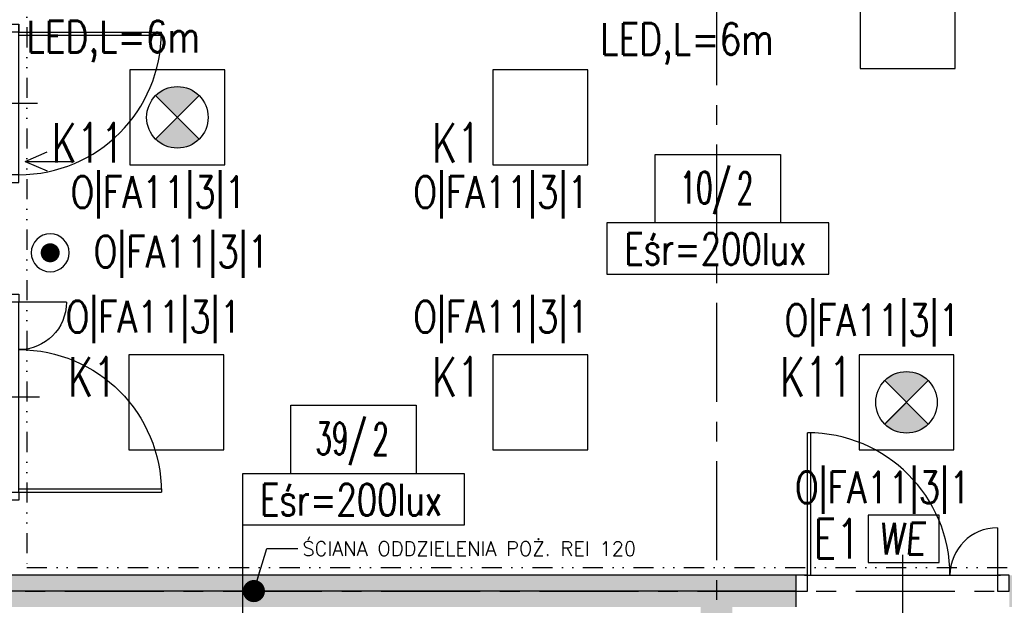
# Model space of a CAD drawing. Extents: x 41755 to 123924, y -112333 to 86187.
# Tile 222 of 256: x 101280 to 101903, y -7670 to -7300. Entities that reach past the tile are written whole.
import ezdxf
from ezdxf.enums import TextEntityAlignment as Align

# ---------------------------------------------------------------- set-up
doc = ezdxf.new("R2010")
doc.units = 0
doc.header["$LTSCALE"] = 50
doc.linetypes.add('CENTER', pattern=[2, 1.25, -0.25, 0.25, -0.25])
doc.linetypes.add('DIVIDE', pattern=[31.75, 12.7, -6.35, 0, -6.35, 0, -6.35])
doc.layers.get('0').update_dxf_attribs({"color": 101, "linetype": 'CONTINUOUS'})
for name, color, linetype in [('Drz---drzwi', 5, 'CONTINUOUS'), ('E-90', 6, 'CONTINUOUS'), ('E35', 6, 'CONTINUOUS'), ('E50', 3, 'CONTINUOUS'), ('E90', 6, 'CONTINUOUS'), ('Ins-ppoz-opis', 240, 'CONTINUOUS'), ('Ins-went', 141, 'CONTINUOUS'), ('Opis-pom', 6, 'CONTINUOUS'), ('Opis_pom_ramka', 6, 'CONTINUOUS'), ('Os-osie glowne', 1, 'CENTER'), ('Sc-beton', 7, 'CONTINUOUS'), ('Sc-beton-hatch', 86, 'CONTINUOUS'), ('Suf-widok', 8, 'CONTINUOUS')]:
    doc.layers.add(name, color=color, linetype=linetype)
doc.styles.add('KA wymiar', font='romans.shx', dxfattribs={"width": 0.6})
doc.styles.add('ROMANS', font='romans', dxfattribs={"width": 0.85})
doc.linetypes.add('ZIGZAG', pattern='A,0.00254,-5.08,[131,ltypeshp.shx,S=5.08,R=0,X=-5.08,Y=0],-10.16,[131,ltypeshp.shx,S=5.08,R=180,X=5.08,Y=0],-5.08', length=20.32254)
doc.dimstyles.new('KA wymiar', dxfattribs={"dimscale": 50, "dimtxt": 0.23, "dimasz": 0.14, "dimexe": 0, "dimexo": 0, "dimgap": 0.08, "dimtad": 1, "dimdec": 1, "dimrnd": 0.5, "dimzin": 9, "dimdsep": 46, "dimtxsty": 'KA wymiar', "dimblk1": 'UKOS', "dimblk2": 'UKOS', "dimsah": 1, "dimcen": 0.2, "dimse1": 1, "dimse2": 1, "dimclrd": 256, "dimclre": 256, "dimclrt": 2, "dimadec": 0, "dimazin": 0, "dimtfac": 1, "dimtdec": 1, "dimtix": 1, "dimtmove": 2, "dimatfit": 3, "dimldrblk": 'DOT', "dimfxl": 0, "dimtolj": 1, "dimtzin": 9, "dimarcsym": 0})

# ---------------------------------------------------------------- blocks, each defined once
blk = doc.blocks.new('_0630_DRZWI_90')
at = {"ltscale": 7}
for p, q in [((5, 8), (5, 98)), ((6.8, 8), (6.8, 97.98))]:
    blk.add_line(p, q, dxfattribs=at)
at = {"ltscale": 25}
for p, q in [((50, 19.7), (50, -28.9)), ((5, 8), (0, 8)), ((0, 8), (5, 8)), ((0, 0), (0, 8)), ((95, 8), (5, 8)), ((5, 8), (5, 0)), ((95, 8), (95, 0)), ((100, 8), (95, 8)), ((100, 0), (100, 8)), ((5, 0), (0, 0)), ((5, 0), (0, 0)), ((95, 0), (100, 0)), ((95, 0), (100, 0))]:
    blk.add_line(p, q, dxfattribs=at)
at = {"ltscale": 7}
blk.add_arc((5, 8), 90, 0, 90, dxfattribs=at)
blk = doc.blocks.new('_dhgfkgh')
at = {"ltscale": 7}
for p, q in [((-23, -65), (34, -65)), ((-10, -123), (-99.98, -123)), ((-10, -125), (-100, -125))]:
    blk.add_line(p, q, dxfattribs=at)
for points in [[(0, -5), (0, 0), (-10, 0), (-10, -5)], [(0, -130), (0, -125), (-10, -125), (-10, -130)]]:
    blk.add_lwpolyline(points, close=True, dxfattribs=at)
for points in [[(-40, -5), (-10, -5)], [(-10, -125), (-10, -5)]]:
    blk.add_lwpolyline(points, dxfattribs=at)
for centre, radius, start, end in [((-10, -5), 30, 180, 270), ((-10, -125), 90, 90, 180)]:
    blk.add_arc(centre, radius, start, end)
blk = doc.blocks.new('_dkjhgh')
at = {"ltscale": 7}
for p, q in [((-23, -67.5), (34, -67.5)), ((-10, -127.5), (-100, -127.5)), ((-10, -125.5), (-99.98, -125.5))]:
    blk.add_line(p, q, dxfattribs=at)
for points in [[(0, -7.5), (0, 0), (-10, 0), (-10, -7.5)], [(0, -135), (0, -127.5), (-10, -127.5), (-10, -135)]]:
    blk.add_lwpolyline(points, close=True, dxfattribs=at)
for points in [[(-10, -129.5), (-10, -5.5)], [(-40, -7.5), (-10, -7.5)]]:
    blk.add_lwpolyline(points, dxfattribs=at)
for centre, radius, start, end in [((-10, -7.5), 30, 180, 270), ((-10, -127.5), 90, 90, 180)]:
    blk.add_arc(centre, radius, start, end)
blk = doc.blocks.new('UKOS')
at = {"color": 1}
blk.add_line((0, 1), (0, -1), dxfattribs=at)
at = {"color": 8}
blk.add_line((1, 0), (-1, 0), dxfattribs=at)
at = {"color": 1, "const_width": 0.2}
blk.add_lwpolyline([(0.599, 0.599), (-0.599, -0.599)], dxfattribs=at)
blk = doc.blocks.new('_STRZAŁKA_WENT')
for q in [(-6.02, -14.01), (0, -30.24), (6.02, -14.01)]:
    blk.add_line((0, 0), q)
blk = doc.blocks.new('_opis_pom_metka')
at = {"layer": 'Opis_pom_ramka'}
blk.add_lwpolyline([(-33.13, 0), (32.87, 0), (32.87, -36), (-33.13, -36)], close=True, dxfattribs=at)
at = {"style": 'KA wymiar', "width": 0.6}
blk.add_attdef('KO/', text='', height=16.8, dxfattribs=at).set_placement((3.45, -25.87), align=Align.RIGHT)
blk.add_attdef('NR', (3.8, -26.16), '', height=16.8, dxfattribs=at)
blk = doc.blocks.new('E-90Przycisk')
at = {"layer": 'E35', "const_width": 3}
blk.add_lwpolyline([(1.5, 0, -1), (-1.5, 0, -1)], format="xyb", close=True, dxfattribs=at)
at = {"layer": 'E35'}
blk.add_circle((0, 0), 6, dxfattribs=at)
blk = doc.blocks.new('we')
at = {"layer": 'E35', "ltscale": 0.2}
blk.add_lwpolyline([(45, 30), (0, 30), (0, 0), (45, 0)], close=True, dxfattribs=at)
at = {"layer": 'E35', "ltscale": 0.2, "style": 'ROMANS', "oblique": 5, "width": 0.8}
blk.add_text('WE', height=20, dxfattribs=at).set_placement((21.44, 15), align=Align.MIDDLE_CENTER)

msp = doc.modelspace()

# ---------------------------------------------------------------- hatches: boundary and pattern name
at = {"layer": 'E35'}
h = msp.add_hatch(color=256, dxfattribs=at)
edge = h.paths.add_edge_path()
edge.add_line((101380.087, -7361.439), (101393.833, -7347.693))
edge.add_ellipse((101380.087, -7361.439), major_axis=(13.746, 13.746), ratio=1, start_angle=360, end_angle=450)
edge.add_line((101366.341, -7347.693), (101380.087, -7361.439))
edge = h.paths.add_edge_path()
edge.add_line((101393.833, -7375.186), (101380.087, -7361.439))
edge.add_line((101380.087, -7361.439), (101366.341, -7375.186))
edge.add_ellipse((101380.087, -7361.439), major_axis=(-13.746, 13.746), ratio=1, start_angle=90, end_angle=180)
h = msp.add_hatch(color=256, dxfattribs=at)
edge = h.paths.add_edge_path()
edge.add_line((101840.966, -7541.439), (101854.712, -7527.693))
edge.add_ellipse((101840.966, -7541.439), major_axis=(13.746, 13.746), ratio=1, start_angle=360, end_angle=450)
edge.add_line((101827.22, -7527.693), (101840.966, -7541.439))
edge = h.paths.add_edge_path()
edge.add_line((101854.712, -7555.186), (101840.966, -7541.439))
edge.add_line((101840.966, -7541.439), (101827.22, -7555.186))
edge.add_ellipse((101840.966, -7541.439), major_axis=(-13.746, 13.746), ratio=1, start_angle=90, end_angle=180)
at = {"layer": 'Sc-beton-hatch'}
h = msp.add_hatch(dxfattribs=at)
h.set_pattern_fill('ANSI33', color=256, style=0)
h.set_pattern_definition([(45, (48983.4185, 565.478), (-4.49012806, 4.49012806), []), (45, (48987.9087, 565.478), (-4.49012806, 4.49012806), [3.175, -1.5875])])
h.paths.add_polyline_path([(102400.966, -5400.641), (102380.966, -5400.641), (102380.966, -5500.641), (102330.966, -5500.641), (102330.966, -5520.641), (102380.966, -5520.641), (102380.966, -5973.641), (102400.966, -5973.641)])
h.paths.add_polyline_path([(101710.966, -5330.585), (101710.966, -5560.641), (101730.966, -5560.641), (101730.966, -5520.641), (101770.966, -5520.641), (101770.966, -5500.641), (101730.966, -5500.641), (101730.966, -5327.797, 0.0068353), (101990.084, -5287.78), (101987.07, -5268.006, -0.0084051), (101668.963, -5316.121), (101671.621, -5335.944, 0.0010351)])
h.paths.add_polyline_path([(101738.466, -5895.641), (101703.466, -5895.641), (101703.466, -5930.641), (101738.466, -5930.641)])
h.paths.add_polyline_path([(101695.966, -6277.641), (101730.966, -6277.641), (101730.966, -6242.641), (101695.966, -6242.641)])
h.paths.add_polyline_path([(102400.966, -6108.641), (102380.966, -6108.641), (102380.966, -6330.641), (102400.966, -6330.641)])
h.paths.add_polyline_path([(100985.966, -5895.641), (100950.966, -5895.641), (100950.966, -5930.641), (100985.966, -5930.641)], flags=17)
h.paths.add_polyline_path([(100765.966, -5910.641), (100765.966, -5413.927, 0.0063955), (101010.966, -5401.354), (101009.686, -5381.395, -0.0079596), (100705.366, -5396.058), (100706.01, -5416.048, 0.0010422), (100745.966, -5414.677), (100745.966, -6082.641), (100765.966, -6082.641), (100765.966, -5930.641), (100798.966, -5930.641), (100798.966, -5930.637), (100798.966, -5910.641)])
h.paths.add_polyline_path([(100310.966, -6262.641), (100410.966, -6262.641), (100410.966, -6460.641), (100430.966, -6460.641), (100430.966, -6262.641), (100765.966, -6262.641), (100765.966, -6237.641), (100745.966, -6237.641), (100745.966, -6242.641), (100330.966, -6242.641), (100330.966, -5420.801, 0.0010428), (100370.966, -5420.993), (100371.02, -5400.99, -0.0015651), (100310.966, -5400.641)])
h.paths.add_polyline_path([(100970.966, -6242.641), (100950.966, -6242.641), (100950.966, -6900.641), (100927.966, -6900.641), (100927.966, -6920.641), (100950.966, -6920.641), (100950.966, -7503.141), (100970.966, -7503.141), (100970.966, -6920.641), (101261.966, -6920.641), (101261.966, -7235.641), (101281.966, -7235.641), (101334.966, -7235.641), (101334.966, -7215.641), (101281.966, -7215.641), (101281.966, -6900.641), (100970.966, -6900.641)])
h.paths.add_polyline_path([(100410.966, -6710.641), (100430.966, -6710.641), (100430.966, -6610.641), (100410.966, -6610.641)])
h.paths.add_polyline_path([(100410.966, -6960.641), (100430.966, -6960.641), (100430.966, -6920.641), (100470.966, -6920.641), (100470.966, -6900.641), (100430.966, -6900.641), (100430.966, -6860.641), (100410.966, -6860.641)])
h.paths.add_polyline_path([(100790.966, -6920.641), (100790.966, -6900.641), (100725.966, -6900.641), (100725.966, -6920.641)])
h.paths.add_polyline_path([(101334.966, -6920.641), (101334.966, -6900.641), (101281.966, -6900.641), (101281.966, -6920.641)], flags=17)
h.paths.add_polyline_path([(101556.966, -6920.641), (101556.966, -6900.641), (101468.966, -6900.641), (101468.966, -6920.641)])
h.paths.add_polyline_path([(101710.966, -6900.641), (101690.966, -6900.641), (101690.966, -6920.641), (101710.966, -6920.641)])
h.paths.add_polyline_path([(101730.966, -6900.641), (101710.966, -6900.641), (101710.966, -6920.641), (101710.966, -7215.641), (101690.966, -7215.641), (101690.966, -7235.641), (101730.966, -7235.641)])
h.paths.add_polyline_path([(101488.966, -7215.641), (101468.966, -7215.641), (101468.966, -7235.641), (101556.966, -7235.641), (101556.966, -7215.641), (101503.966, -7215.641), (101503.966, -6920.641), (101488.966, -6920.641)])
h.paths.add_polyline_path([(102400.966, -6750.641), (102380.966, -6750.641), (102380.966, -7100.641), (102400.966, -7100.641)])
h.paths.add_polyline_path([(102400.966, -7200.641), (102380.966, -7200.641), (102380.966, -7465.641), (102400.966, -7465.641)])
h.paths.add_polyline_path([(102380.966, -7650.641), (102332.966, -7650.641), (102332.966, -7670.641), (102380.966, -7670.641), (102380.966, -8275.641), (102400.966, -8275.641), (102400.966, -7615.641), (102380.966, -7615.641)])
h.paths.add_polyline_path([(102133.966, -7650.641), (102133.966, -7670.641), (102227.966, -7670.641), (102227.966, -7650.641)])
h.paths.add_polyline_path([(101905.966, -7650.641), (101905.966, -7670.641), (102008.966, -7670.641), (102008.966, -7650.641)])
h.paths.add_polyline_path([(101710.966, -7670.641), (101710.966, -8400.641), (101685.966, -8400.641), (101685.966, -8420.641), (101730.966, -8420.641), (101730.966, -7670.641), (101770.966, -7670.641), (101770.966, -7650.641), (101227.466, -7650.641), (101227.466, -7670.641)])
h.paths.add_polyline_path([(100950.966, -7650.641), (100430.966, -7650.641), (100430.966, -7590.641), (100410.966, -7590.641), (100410.966, -7670.641), (100745.966, -7670.641), (101092.466, -7670.641), (101092.466, -7650.641), (100970.966, -7650.641), (100970.966, -7603.141), (100950.966, -7603.141)])
h.paths.add_polyline_path([(100410.966, -7440.641), (100430.966, -7440.641), (100430.966, -7397.641), (100410.966, -7397.641)])
h.paths.add_polyline_path([(100430.966, -7110.641), (100410.966, -7110.641), (100410.966, -7307.641), (100430.966, -7307.641)])
h.paths.add_polyline_path([(100745.966, -8420.641), (100765.966, -8420.641), (100765.966, -8400.641), (100410.966, -8400.641), (100410.966, -8420.641)])
h.paths.add_polyline_path([(100765.966, -8420.641), (100785.966, -8420.641), (100785.966, -8400.641), (100765.966, -8400.641)])
h.paths.add_polyline_path([(100785.966, -8400.641), (100785.966, -8420.641), (101097.466, -8420.641), (101097.466, -8400.641)])
h.paths.add_polyline_path([(101322.966, -8420.641), (101322.966, -8400.641), (101227.466, -8400.641), (101227.466, -8420.641)], flags=17)
h.paths.add_polyline_path([(101432.966, -8400.641), (101432.966, -8420.641), (101575.966, -8420.641), (101575.966, -8400.641)])
h.paths.add_polyline_path([(101950.966, -8400.641), (101950.966, -8420.641), (102028.966, -8420.641), (102028.966, -8400.641)])
h.paths.add_polyline_path([(102138.966, -8400.641), (102138.966, -8420.641), (102380.966, -8420.641), (102380.966, -8445.641), (102400.966, -8445.641), (102400.966, -8375.641), (102380.966, -8375.641), (102380.966, -8400.641)])
h.paths.add_polyline_path([(102380.966, -8568.641), (102345.966, -8568.641), (102345.966, -8875.141), (102365.966, -8875.141), (102365.966, -8588.641), (102400.966, -8588.641), (102400.966, -8545.641), (102380.966, -8545.641)])
h.paths.add_polyline_path([(102365.966, -8995.141), (102345.966, -8995.141), (102345.966, -9050.641), (101950.966, -9050.641), (101950.966, -9075.641), (102345.966, -9075.641), (102345.966, -9105.641), (102365.966, -9105.641), (102365.966, -9075.641)])
h.paths.add_polyline_path([(102400.966, -9290.641), (102365.966, -9290.641), (102365.966, -9255.641), (102345.966, -9255.641), (102345.966, -9310.641), (102380.966, -9310.641), (102380.966, -9718.141), (102380.966, -9900.641), (101730.966, -9900.641), (101730.966, -9855.641), (101710.966, -9855.641), (101710.966, -9920.641), (102380.966, -9920.641), (102380.966, -10349.912), (102380.966, -10410.641), (102400.966, -10410.641), (102400.966, -10010.641), (102400.966, -9838.141)])
h.paths.add_polyline_path([(101730.966, -9529.641), (101710.966, -9529.641), (101710.966, -9725.641), (101730.966, -9725.641)], flags=17)
h.paths.add_polyline_path([(101710.966, -9419.641), (101730.966, -9419.641), (101730.966, -8640.641), (101710.966, -8640.641), (101710.966, -9050.641), (101414.966, -9050.641), (101414.966, -9075.641), (101710.966, -9075.641)])
h.paths.add_polyline_path([(101263.966, -9050.641), (101263.966, -9075.641), (101304.966, -9075.641), (101304.966, -9050.641)])
h.paths.add_polyline_path([(101041.966, -9075.641), (101041.966, -9050.641), (100925.966, -9050.641), (100925.966, -9075.641)])
h.paths.add_polyline_path([(100825.966, -9075.641), (100825.966, -9050.641), (100530.966, -9050.641), (100530.966, -9035.641), (100510.966, -9035.641), (100510.966, -9050.641), (100270.966, -9050.641), (100270.966, -9075.641), (100510.966, -9075.641), (100510.966, -9471.141), (100530.966, -9471.141), (100530.966, -9075.641)])
h.paths.add_polyline_path([(100530.966, -8906.641), (100510.966, -8906.641), (100510.966, -8938.641), (100530.966, -8938.641)])
h.paths.add_polyline_path([(100220.966, -9075.641), (100220.966, -9050.641), (100170.966, -9050.641), (100170.966, -9075.641)])
h.paths.add_polyline_path([(100120.966, -9075.641), (100120.966, -9050.641), (100070.966, -9050.641), (100070.966, -9075.641)])
h.paths.add_polyline_path([(100020.966, -9075.641), (100020.966, -9050.641), (99970.966, -9050.641), (99970.966, -9075.641)])
h.paths.add_polyline_path([(99920.966, -9075.641), (99920.966, -9050.641), (99880.966, -9050.641), (99880.966, -9957.641), (99980.966, -9957.641), (99980.966, -9972.641), (100000.966, -9972.641), (100000.966, -9937.641), (99900.966, -9937.641), (99900.966, -9075.641)])
h.paths.add_polyline_path([(101041.966, -9396.641), (101041.966, -9378.641), (100927.966, -9378.641), (100927.966, -9396.641)])
h.paths.add_polyline_path([(100510.966, -9725.641), (100530.966, -9725.641), (100530.966, -9571.141), (100510.966, -9571.141)])
h.paths.add_polyline_path([(100000.966, -10090.641), (100000.966, -10072.641), (99980.966, -10072.641), (99980.966, -10090.641), (99780.966, -10090.641), (99780.966, -10445.641), (100510.966, -10445.641), (100510.966, -10485.641), (100530.966, -10485.641), (100530.966, -10445.641), (100580.966, -10445.641), (100580.966, -10425.641), (100530.966, -10425.641), (100530.966, -10270.641), (100510.966, -10270.641), (100510.966, -10425.641), (99800.966, -10425.641), (99800.966, -10110.641), (100510.966, -10110.641), (100510.966, -10120.641), (100530.966, -10120.641), (100530.966, -9855.641), (100510.966, -9855.641), (100510.966, -10090.641)])
h.paths.add_polyline_path([(100970.966, -9920.641), (101087.466, -9920.641), (101087.466, -9900.641), (100750.966, -9900.641), (100750.966, -9920.641), (100950.966, -9920.641), (100950.966, -10425.641), (100730.966, -10425.641), (100730.966, -10445.641), (100790.966, -10445.641), (100790.966, -10485.641), (100810.966, -10485.641), (100810.966, -10445.641), (101070.966, -10445.641), (101070.966, -10425.641), (100970.966, -10425.641)])
h.paths.add_polyline_path([(101197.466, -9900.641), (101197.466, -9920.641), (101261.966, -9920.641), (101261.966, -10425.641), (101220.966, -10425.641), (101220.966, -10445.641), (101802.966, -10445.641), (101802.966, -10425.641), (101281.966, -10425.641), (101281.966, -9900.641)])
h.paths.add_polyline_path([(102365.966, -10445.641), (102365.966, -10425.641), (102320.966, -10425.641), (102320.966, -10445.641)])
h.paths.add_polyline_path([(102383.466, -10428.141), (102365.966, -10445.641), (102400.966, -10445.641)])
h.paths.add_polyline_path([(102365.966, -10410.641), (102365.966, -10445.641), (102383.466, -10428.141)])
h.paths.add_polyline_path([(102365.966, -10410.641), (102383.466, -10428.141), (102400.966, -10410.641)])
h.paths.add_polyline_path([(102400.966, -10410.641), (102383.466, -10428.141), (102400.966, -10445.641)])

# ---------------------------------------------------------------- linework, layer by layer
at = {"layer": 'E35'}
for p, q in [((101366.341, -7347.693), (101393.833, -7375.186)), ((101366.341, -7375.186), (101393.833, -7347.693)), ((101827.22, -7527.693), (101854.712, -7555.186)), ((101827.22, -7555.186), (101854.712, -7527.693)), ((101421.299, -7618.795), (101421.299, -7726.243))]:
    msp.add_line(p, q, dxfattribs=at)
at = {"layer": 'E35', "linetype": 'Continuous', "ltscale": 0.3}
for p, q in [((101367.127, -7374.399), (101393.047, -7348.479)), ((101828.006, -7554.399), (101853.926, -7528.479))]:
    msp.add_line(p, q, dxfattribs=at)
for points in [[(101811.684, -7330.641), (101871.684, -7330.641), (101871.684, -7270.641), (101811.684, -7270.641)], [(101350.087, -7391.439), (101410.087, -7391.439), (101410.087, -7331.439), (101350.087, -7331.439)], [(101579.45, -7391.439), (101639.45, -7391.439), (101639.45, -7331.439), (101579.45, -7331.439)], [(101651.567, -7460.375), (101791.9, -7460.375), (101791.9, -7428.096), (101651.567, -7428.096)], [(101349.369, -7571.439), (101409.369, -7571.439), (101409.369, -7511.439), (101349.369, -7511.439)], [(101579.45, -7571.439), (101639.45, -7571.439), (101639.45, -7511.439), (101579.45, -7511.439)], [(101810.966, -7571.439), (101870.966, -7571.439), (101870.966, -7511.439), (101810.966, -7511.439)], [(101421.299, -7618.795), (101561.632, -7618.795), (101561.632, -7586.516), (101421.299, -7586.516)]]:
    msp.add_lwpolyline(points, close=True, dxfattribs=at)
at = {"layer": 'E35'}
for centre in [(101380.087, -7361.439), (101840.966, -7541.439)]:
    msp.add_circle(centre, 19.44, dxfattribs=at)
at = {"layer": 'Ins-ppoz-opis', "linetype": 'ZIGZAG', "ltscale": 0.038}
msp.add_lwpolyline([(101770.966, -7660.641), (101227.466, -7660.641)], dxfattribs=at)
at = {"layer": 'Os-osie glowne'}
for points in [[(101720.966, -4978.641), (101720.966, -10955.641)], [(99508.966, -7660.641), (111775.966, -7660.641)]]:
    msp.add_lwpolyline(points, dxfattribs=at)
at = {"layer": 'Sc-beton'}
for points in [[(101770.966, -7650.641), (101227.466, -7650.641)], [(101770.966, -7650.641), (101770.966, -7670.641)]]:
    msp.add_lwpolyline(points, dxfattribs=at)
at = {"layer": 'Suf-widok', "linetype": 'DIVIDE', "ltscale": 0.02}
msp.add_lwpolyline([(102375.966, -7435.641), (101945.966, -7435.641), (101945.966, -6923.641), (101735.966, -6923.641), (101735.966, -7240.641), (101284.966, -7240.641), (101284.966, -7645.641), (102375.966, -7645.641)], close=True, dxfattribs=at)

# ---------------------------------------------------------------- block references
at = {"layer": 'Drz---drzwi', "rotation": 270}
for name, p in [('_0630_DRZWI_90', (101271.966, -7302.641)), ('_dkjhgh', (101905.966, -7660.641))]:
    msp.add_blockref(name, p, dxfattribs=at)
at = {"layer": 'Drz---drzwi', "xscale": -1}
msp.add_blockref('_dhgfkgh', (101269.966, -7473.141), dxfattribs=at)
at = {"layer": 'E35', "xscale": -2.000000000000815, "yscale": 2, "zscale": 2, "rotation": 319.4234415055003}
msp.add_blockref('E-90Przycisk', (101299.678, -7446.971), dxfattribs=at)
at = {"layer": 'E50'}
msp.add_blockref('we', (101816.684, -7642.588), dxfattribs=at)
at = {"layer": 'Ins-went', "rotation": 89.99999999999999}
msp.add_blockref('_STRZAŁKA_WENT', (101283.798, -7389.292), dxfattribs=at)
at = {"layer": 'Opis-pom'}
ref = msp.add_blockref('_opis_pom_metka', (101721.887, -7384.896), dxfattribs=dict(at, xscale=1.2, yscale=1.2, zscale=1.2))
ref.add_attrib('KO/', '10/', dxfattribs={"layer": '0', "height": 20.16, "style": 'KA wymiar', "width": 0.6}).set_placement((101729.817, -7415.937), align=Align.RIGHT)
ref.add_attrib('NR', '2', (101733.675, -7416.293), dxfattribs={"layer": '0', "height": 20.16, "style": 'KA wymiar', "width": 0.6})
ref = msp.add_blockref('_opis_pom_metka', (101491.618, -7543.316), dxfattribs=dict(at, xscale=1.2, yscale=1.2, zscale=1.2))
ref.add_attrib('KO/', '39/', dxfattribs={"layer": '0', "height": 20.16, "style": 'KA wymiar', "width": 0.6}).set_placement((101499.548, -7574.358), align=Align.RIGHT)
ref.add_attrib('NR', '2', (101503.407, -7574.714), dxfattribs={"layer": '0', "height": 20.16, "style": 'KA wymiar', "width": 0.6})

# ---------------------------------------------------------------- texts
at = {"layer": 'E-90', "style": 'ROMANS'}
for s, rotation, width, p in [('O|FA11|3|1', 360, 0.8, (101368.017, -7410.083)), ('O|FA11|3|1', 360, 0.8, (101584.76, -7410.083)), ('Eśr=200lux', 360, 0.75, (101720.223, -7444.528)), ('O|FA11|3|1', 0, 0.8, (101382.654, -7447.627)), ('O|FA11|3|1', 0, 0.8, (101364.907, -7488.799)), ('O|FA11|3|1', 0, 0.8, (101584.76, -7488.799)), ('O|FA11|3|1', 360, 0.8, (101819.393, -7490.949)), ('Eśr=200lux', 360, 0.75, (101489.955, -7602.948)), ('O|FA11|3|1', 360, 0.8, (101825.978, -7596.566))]:
    msp.add_text(s, height=20, rotation=rotation, dxfattribs=dict(at, width=width)).set_placement(p, align=Align.MIDDLE)
at = {"layer": 'E35', "style": 'ROMANS', "width": 0.7}
for s, p in [('K11', (101323.649, -7377.552)), ('K1', (101556.524, -7377.552)), ('E1', (101796.985, -7627.588))]:
    msp.add_text(s, height=25, dxfattribs=at).set_placement(p, align=Align.MIDDLE)
for s, p in [('K1', (101326.444, -7525.326)), ('K1', (101556.524, -7525.326)), ('K11', (101783.88, -7525.326))]:
    msp.add_text(s, height=25, rotation=360, dxfattribs=at).set_placement(p, align=Align.MIDDLE)
at = {"layer": 'E90', "ltscale": 8, "style": 'ROMANS', "width": 0.8}
for p in [(101273.757, -7320.403), (101636.427, -7321.892)]:
    msp.add_text(' LED,L=6m', height=20, dxfattribs=at).set_placement(p)
at = {"layer": 'Ins-ppoz-opis', "linetype": 'ZIGZAG', "ltscale": 0.038, "insert": (101459.067, -7633.797), "char_height": 9, "width": 330.39966, "attachment_point": 4, "line_spacing_factor": 0.333333}
msp.add_mtext('{\\Fromans|c238;ŚCIANA ODDZIELENIA POŻ. REI 120}', dxfattribs=at)

# ---------------------------------------------------------------- leaders
at = {"layer": 'Ins-ppoz-opis', "ltscale": 0.038, "annotation_type": 0, "has_hookline": 1, "hookline_direction": 0, "text_width": 240.429}
msp.add_leader([(101428.436, -7660.641), (101436.562, -7633.797), (101456.237, -7633.797)], dimstyle='KA wymiar', override={"dimscale": 100, "dimgap": 0.0001, "dimtad": 0, "dimdec": 2, "dimtdec": 2}, dxfattribs=at)

doc.saveas('drawing.dxf')
